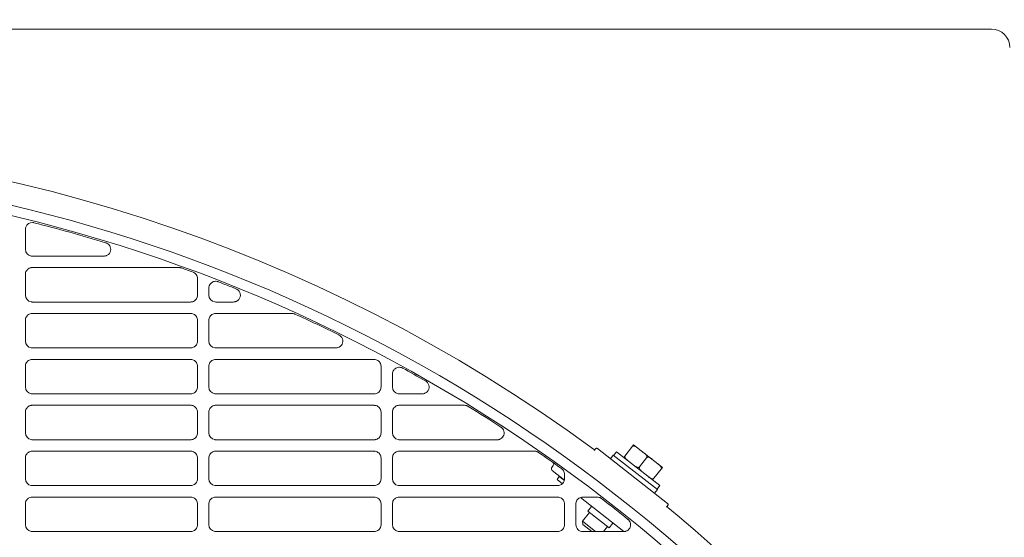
# Model space of a CAD drawing. Header units: millimetres. Extents: x -3034 to 546681, y -100001 to 133386.
# Tile 156 of 173: x 102080 to 102294, y -17761 to -17648. Entities that reach past the tile are written whole.
import ezdxf

# ---------------------------------------------------------------- set-up
doc = ezdxf.new("R2010")
doc.units = ezdxf.units.MM
doc.linetypes.add('ACAD_ISO03W100', pattern=[150, 60, -90])
doc.layers.get('Defpoints').update_dxf_attribs({"color": 252})
for name, color, linetype in [('___INST__AR_podstawy', 3, 'Continuous'), ('DETAIL', 5, 'Continuous'), ('ELEK CIENKIE', 80, 'Continuous'), ('ELEK ODGROMÓWKA', 214, 'Continuous')]:
    doc.layers.add(name, color=color, linetype=linetype)
doc.layers.add('I_WYMIARY', color=6, linetype='Continuous', lineweight=18)
doc.styles.add('DETALE1_100', font='arial.ttf', dxfattribs={"width": 0.6, "height": 200})
doc.dimstyles.new('Detale 1_100', dxfattribs={"dimscale": 0.12, "dimtxt": 250, "dimasz": 20, "dimexe": 50, "dimexo": 0, "dimgap": 30, "dimtad": 1, "dimdec": 1, "dimlfac": 0.1, "dimzin": 9, "dimdsep": 46, "dimtxsty": 'DETALE1_100', "dimblk1": 'DIM_KRESKA_', "dimblk2": 'DIM_KRESKA_', "dimsah": 1, "dimcen": 0, "dimse1": 1, "dimse2": 1, "dimclrd": 256, "dimclre": 256, "dimclrt": 256, "dimadec": 0, "dimazin": 0, "dimtfac": 0.01, "dimtdec": 1, "dimtix": 1, "dimtofl": 0, "dimtmove": 0, "dimatfit": 3, "dimfxl": 1, "dimtolj": 1, "dimtzin": 12, "dimlwd": -1, "dimarcsym": 0})

# ---------------------------------------------------------------- blocks, each defined once
blk = doc.blocks.new('iglice')
at = {"layer": 'ELEK CIENKIE', "color": 80, "linetype": 'ACAD_ISO03W100', "ltscale": 3}
blk.add_circle((-5706.4, 7322.5), 4350, dxfattribs=at)
blk = doc.blocks.new('wentDACH')
at = {"layer": 'DETAIL', "color": 8, "linetype": 'Continuous', "lineweight": 9}
for p, q in [((-84305.37, 25750.79), (-83742.92, 25750.79)), ((-83953.49, 25707.17), (-83953.49, 25702.83)), ((-83935.52, 25704.03), (-83935.3, 25703.84)), ((-83935.3, 25703.84), (-83935.11, 25703.6)), ((-83935.03, 25702.18), (-83935.18, 25701.93)), ((-83935.11, 25703.6), (-83934.98, 25703.34)), ((-83934.92, 25702.46), (-83935.03, 25702.18)), ((-83934.98, 25703.34), (-83934.9, 25703.05)), ((-83934.88, 25702.75), (-83934.92, 25702.46)), ((-83934.9, 25703.05), (-83934.88, 25702.75)), ((-83951.99, 25701.34), (-83936.43, 25701.34)), ((-83935.39, 25701.71), (-83935.63, 25701.55)), ((-83935.18, 25701.93), (-83935.39, 25701.71)), ((-83953.43, 25697.76), (-83953.36, 25697.96)), ((-83953.36, 25697.96), (-83953.26, 25698.14)), ((-83953.26, 25698.14), (-83953.13, 25698.31)), ((-83953.13, 25698.31), (-83952.99, 25698.46)), ((-83952.99, 25698.46), (-83952.82, 25698.59)), ((-83952.82, 25698.59), (-83952.64, 25698.7)), ((-83952.64, 25698.7), (-83952.44, 25698.77)), ((-83952.44, 25698.77), (-83952.23, 25698.82)), ((-83919.94, 25698.84), (-83952, 25698.84)), ((-83953.49, 25697.34), (-83953.47, 25697.55)), ((-83953.49, 25697.34), (-83953.49, 25692.83)), ((-83953.47, 25697.55), (-83953.43, 25697.76)), ((-83916.55, 25697.62), (-83916.47, 25697.56)), ((-83916.47, 25697.56), (-83916.4, 25697.49)), ((-83916.4, 25697.49), (-83916.33, 25697.42)), ((-83916.33, 25697.42), (-83916.27, 25697.34)), ((-83916.27, 25697.34), (-83916.21, 25697.26)), ((-83916.21, 25697.26), (-83916.16, 25697.18)), ((-83916.16, 25697.18), (-83916.12, 25697.1)), ((-83915.96, 25692.83), (-83915.96, 25696.44)), ((-83912.8, 25695.62), (-83912.63, 25695.71)), ((-83912.63, 25695.71), (-83912.45, 25695.78)), ((-83912.45, 25695.78), (-83912.26, 25695.83)), ((-83912.26, 25695.83), (-83912.07, 25695.85)), ((-83912.07, 25695.85), (-83911.87, 25695.85)), ((-83911.87, 25695.85), (-83911.68, 25695.82)), ((-83913.49, 25694.36), (-83913.49, 25692.84)), ((-83913.32, 25695.06), (-83913.22, 25695.22)), ((-83913.22, 25695.22), (-83913.09, 25695.37)), ((-83913.09, 25695.37), (-83912.95, 25695.51)), ((-83912.95, 25695.51), (-83912.8, 25695.62)), ((-83907.38, 25694.11), (-83907.13, 25693.92)), ((-83907.13, 25693.92), (-83906.92, 25693.69)), ((-83906.92, 25693.69), (-83906.76, 25693.41)), ((-83916.83, 25691.48), (-83917.02, 25691.4)), ((-83916.64, 25691.58), (-83916.83, 25691.48)), ((-83916.47, 25691.71), (-83916.64, 25691.58)), ((-83916.32, 25691.86), (-83916.47, 25691.71)), ((-83916.2, 25692.03), (-83916.32, 25691.86)), ((-83916.1, 25692.21), (-83916.2, 25692.03)), ((-83916.02, 25692.41), (-83916.1, 25692.21)), ((-83915.98, 25692.62), (-83916.02, 25692.41)), ((-83915.96, 25692.83), (-83915.98, 25692.62)), ((-83907.17, 25691.69), (-83907.43, 25691.52)), ((-83906.95, 25691.92), (-83907.17, 25691.69)), ((-83906.78, 25692.18), (-83906.95, 25691.92)), ((-83906.67, 25692.48), (-83906.78, 25692.18)), ((-83906.76, 25693.41), (-83906.66, 25693.11)), ((-83906.63, 25692.79), (-83906.67, 25692.48)), ((-83906.66, 25693.11), (-83906.63, 25692.79)), ((-83951.99, 25691.34), (-83917.46, 25691.34)), ((-83917.02, 25691.4), (-83917.23, 25691.36)), ((-83911.99, 25691.34), (-83908.16, 25691.34)), ((-83953.49, 25687.34), (-83953.47, 25687.55)), ((-83953.49, 25687.34), (-83953.49, 25682.84)), ((-83953.47, 25687.55), (-83953.43, 25687.76)), ((-83953.43, 25687.76), (-83953.36, 25687.96)), ((-83953.36, 25687.96), (-83953.26, 25688.14)), ((-83953.26, 25688.14), (-83953.13, 25688.31)), ((-83953.13, 25688.31), (-83952.99, 25688.46)), ((-83952.99, 25688.46), (-83952.82, 25688.59)), ((-83952.82, 25688.59), (-83952.64, 25688.7)), ((-83952.64, 25688.7), (-83952.44, 25688.77)), ((-83952.44, 25688.77), (-83952.23, 25688.82)), ((-83917.45, 25688.84), (-83952, 25688.84)), ((-83917.22, 25688.82), (-83917.02, 25688.77)), ((-83917.02, 25688.77), (-83916.82, 25688.7)), ((-83916.82, 25688.7), (-83916.63, 25688.59)), ((-83916.63, 25688.59), (-83916.47, 25688.47)), ((-83916.47, 25688.47), (-83916.32, 25688.32)), ((-83916.32, 25688.32), (-83916.2, 25688.15)), ((-83916.2, 25688.15), (-83916.1, 25687.96)), ((-83916.1, 25687.96), (-83916.02, 25687.76)), ((-83916.02, 25687.76), (-83915.98, 25687.56)), ((-83915.98, 25687.56), (-83915.96, 25687.35)), ((-83915.96, 25682.83), (-83915.96, 25687.35)), ((-83913.49, 25687.34), (-83913.48, 25687.55)), ((-83913.49, 25687.34), (-83913.49, 25682.84)), ((-83913.48, 25687.55), (-83913.43, 25687.76)), ((-83913.43, 25687.76), (-83913.36, 25687.96)), ((-83913.36, 25687.96), (-83913.26, 25688.14)), ((-83913.26, 25688.14), (-83913.13, 25688.31)), ((-83913.13, 25688.31), (-83912.99, 25688.46)), ((-83912.99, 25688.46), (-83912.82, 25688.59)), ((-83912.82, 25688.59), (-83912.64, 25688.7)), ((-83912.64, 25688.7), (-83912.44, 25688.77)), ((-83912.44, 25688.77), (-83912.23, 25688.82)), ((-83895.36, 25688.84), (-83912, 25688.84)), ((-83884.93, 25684.04), (-83884.71, 25683.85)), ((-83884.71, 25683.85), (-83884.52, 25683.61)), ((-83884.52, 25683.61), (-83884.39, 25683.34)), ((-83884.39, 25683.34), (-83884.31, 25683.05)), ((-83884.31, 25683.05), (-83884.3, 25682.75)), ((-83951.99, 25681.34), (-83917.46, 25681.34)), ((-83917.02, 25681.4), (-83917.23, 25681.36)), ((-83916.83, 25681.48), (-83917.02, 25681.4)), ((-83916.64, 25681.58), (-83916.83, 25681.48)), ((-83916.47, 25681.71), (-83916.64, 25681.58)), ((-83916.32, 25681.86), (-83916.47, 25681.71)), ((-83916.2, 25682.03), (-83916.32, 25681.86)), ((-83916.1, 25682.21), (-83916.2, 25682.03)), ((-83916.02, 25682.41), (-83916.1, 25682.21)), ((-83915.98, 25682.62), (-83916.02, 25682.41)), ((-83915.96, 25682.83), (-83915.98, 25682.62)), ((-83911.99, 25681.34), (-83885.81, 25681.34)), ((-83884.82, 25681.7), (-83885.07, 25681.53)), ((-83884.61, 25681.91), (-83884.82, 25681.7)), ((-83884.45, 25682.17), (-83884.61, 25681.91)), ((-83884.34, 25682.45), (-83884.45, 25682.17)), ((-83884.3, 25682.75), (-83884.34, 25682.45)), ((-83952.99, 25678.46), (-83952.82, 25678.59)), ((-83952.82, 25678.59), (-83952.64, 25678.7)), ((-83952.64, 25678.7), (-83952.44, 25678.77)), ((-83952.44, 25678.77), (-83952.23, 25678.82)), ((-83917.45, 25678.84), (-83952, 25678.84)), ((-83917.22, 25678.82), (-83917.02, 25678.77)), ((-83917.02, 25678.77), (-83916.82, 25678.7)), ((-83916.82, 25678.7), (-83916.63, 25678.59)), ((-83916.63, 25678.59), (-83916.47, 25678.47)), ((-83912.99, 25678.46), (-83912.82, 25678.59)), ((-83912.82, 25678.59), (-83912.64, 25678.7)), ((-83912.64, 25678.7), (-83912.44, 25678.77)), ((-83912.44, 25678.77), (-83912.23, 25678.82)), ((-83877.45, 25678.84), (-83912, 25678.84)), ((-83877.22, 25678.82), (-83877.02, 25678.77)), ((-83877.02, 25678.77), (-83876.82, 25678.7)), ((-83876.82, 25678.7), (-83876.64, 25678.59)), ((-83876.64, 25678.59), (-83876.47, 25678.47)), ((-83953.49, 25677.34), (-83953.47, 25677.55)), ((-83953.49, 25677.34), (-83953.49, 25672.84)), ((-83953.47, 25677.55), (-83953.43, 25677.76)), ((-83953.43, 25677.76), (-83953.36, 25677.96)), ((-83953.36, 25677.96), (-83953.26, 25678.14)), ((-83953.26, 25678.14), (-83953.13, 25678.31)), ((-83953.13, 25678.31), (-83952.99, 25678.46)), ((-83916.47, 25678.47), (-83916.32, 25678.32)), ((-83916.32, 25678.32), (-83916.2, 25678.15)), ((-83916.2, 25678.15), (-83916.1, 25677.96)), ((-83916.1, 25677.96), (-83916.02, 25677.76)), ((-83916.02, 25677.76), (-83915.98, 25677.56)), ((-83915.98, 25677.56), (-83915.96, 25677.35)), ((-83915.96, 25672.83), (-83915.96, 25677.35)), ((-83913.49, 25677.34), (-83913.48, 25677.55)), ((-83913.49, 25677.34), (-83913.49, 25672.84)), ((-83913.48, 25677.55), (-83913.43, 25677.76)), ((-83913.43, 25677.76), (-83913.36, 25677.96)), ((-83913.36, 25677.96), (-83913.26, 25678.14)), ((-83913.26, 25678.14), (-83913.13, 25678.31)), ((-83913.13, 25678.31), (-83912.99, 25678.46)), ((-83876.47, 25678.47), (-83876.32, 25678.32)), ((-83876.32, 25678.32), (-83876.2, 25678.15)), ((-83876.2, 25678.15), (-83876.1, 25677.96)), ((-83876.1, 25677.96), (-83876.02, 25677.76)), ((-83876.02, 25677.76), (-83875.98, 25677.56)), ((-83875.98, 25677.56), (-83875.96, 25677.35)), ((-83875.96, 25672.83), (-83875.96, 25677.35)), ((-83873.32, 25676.33), (-83873.21, 25676.51)), ((-83873.21, 25676.51), (-83873.07, 25676.68)), ((-83873.07, 25676.68), (-83872.91, 25676.82)), ((-83872.91, 25676.82), (-83872.73, 25676.94)), ((-83872.73, 25676.94), (-83872.54, 25677.03)), ((-83872.54, 25677.03), (-83872.34, 25677.1)), ((-83872.34, 25677.1), (-83872.12, 25677.13)), ((-83872.12, 25677.13), (-83871.91, 25677.13)), ((-83871.91, 25677.13), (-83871.7, 25677.1)), ((-83871.7, 25677.1), (-83871.49, 25677.05)), ((-83873.49, 25675.64), (-83873.49, 25672.84)), ((-83916.1, 25672.21), (-83916.2, 25672.03)), ((-83916.02, 25672.41), (-83916.1, 25672.21)), ((-83915.98, 25672.62), (-83916.02, 25672.41)), ((-83915.96, 25672.83), (-83915.98, 25672.62)), ((-83876.1, 25672.21), (-83876.2, 25672.03)), ((-83876.02, 25672.41), (-83876.1, 25672.21)), ((-83875.98, 25672.62), (-83876.02, 25672.41)), ((-83875.96, 25672.83), (-83875.98, 25672.62)), ((-83866.06, 25673.99), (-83865.84, 25673.78)), ((-83865.84, 25673.78), (-83865.67, 25673.52)), ((-83865.58, 25672.33), (-83865.71, 25672.06)), ((-83865.67, 25673.52), (-83865.55, 25673.24)), ((-83865.5, 25672.63), (-83865.58, 25672.33)), ((-83865.55, 25673.24), (-83865.5, 25672.94)), ((-83865.5, 25672.94), (-83865.5, 25672.63)), ((-83951.99, 25671.34), (-83917.46, 25671.34)), ((-83917.02, 25671.4), (-83917.23, 25671.36)), ((-83916.83, 25671.48), (-83917.02, 25671.4)), ((-83916.64, 25671.58), (-83916.83, 25671.48)), ((-83916.47, 25671.71), (-83916.64, 25671.58)), ((-83916.32, 25671.86), (-83916.47, 25671.71)), ((-83916.2, 25672.03), (-83916.32, 25671.86)), ((-83911.99, 25671.34), (-83877.46, 25671.34)), ((-83877.02, 25671.4), (-83877.23, 25671.36)), ((-83876.83, 25671.48), (-83877.02, 25671.4)), ((-83876.64, 25671.58), (-83876.83, 25671.48)), ((-83876.47, 25671.71), (-83876.64, 25671.58)), ((-83876.32, 25671.86), (-83876.47, 25671.71)), ((-83876.2, 25672.03), (-83876.32, 25671.86)), ((-83871.99, 25671.34), (-83867, 25671.34)), ((-83866.99, 25671.34), (-83867, 25671.34)), ((-83867, 25671.34), (-83867, 25671.34)), ((-83866.98, 25671.34), (-83866.99, 25671.34)), ((-83866.97, 25671.34), (-83866.98, 25671.34)), ((-83866.96, 25671.34), (-83866.97, 25671.34)), ((-83866.95, 25671.34), (-83866.96, 25671.34)), ((-83866.96, 25671.34), (-83866.96, 25671.34)), ((-83866.13, 25671.61), (-83866.39, 25671.46)), ((-83865.89, 25671.81), (-83866.13, 25671.61)), ((-83865.71, 25672.06), (-83865.89, 25671.81)), ((-83953.43, 25667.76), (-83953.36, 25667.96)), ((-83953.36, 25667.96), (-83953.26, 25668.14)), ((-83953.26, 25668.14), (-83953.13, 25668.31)), ((-83953.13, 25668.31), (-83952.99, 25668.46)), ((-83952.99, 25668.46), (-83952.82, 25668.59)), ((-83952.82, 25668.59), (-83952.64, 25668.7)), ((-83952.64, 25668.7), (-83952.44, 25668.77)), ((-83952.44, 25668.77), (-83952.23, 25668.82)), ((-83917.45, 25668.84), (-83952, 25668.84)), ((-83917.22, 25668.82), (-83917.02, 25668.77)), ((-83917.02, 25668.77), (-83916.82, 25668.7)), ((-83916.82, 25668.7), (-83916.63, 25668.59)), ((-83916.63, 25668.59), (-83916.47, 25668.47)), ((-83916.47, 25668.47), (-83916.32, 25668.32)), ((-83916.32, 25668.32), (-83916.2, 25668.15)), ((-83916.2, 25668.15), (-83916.1, 25667.96)), ((-83916.1, 25667.96), (-83916.02, 25667.76)), ((-83913.43, 25667.76), (-83913.36, 25667.96)), ((-83913.36, 25667.96), (-83913.26, 25668.14)), ((-83913.26, 25668.14), (-83913.13, 25668.31)), ((-83913.13, 25668.31), (-83912.99, 25668.46)), ((-83912.99, 25668.46), (-83912.82, 25668.59)), ((-83912.82, 25668.59), (-83912.64, 25668.7)), ((-83912.64, 25668.7), (-83912.44, 25668.77)), ((-83912.44, 25668.77), (-83912.23, 25668.82)), ((-83877.45, 25668.84), (-83912, 25668.84)), ((-83877.22, 25668.82), (-83877.02, 25668.77)), ((-83877.02, 25668.77), (-83876.82, 25668.7)), ((-83876.82, 25668.7), (-83876.64, 25668.59)), ((-83876.64, 25668.59), (-83876.47, 25668.47)), ((-83876.47, 25668.47), (-83876.32, 25668.32)), ((-83876.32, 25668.32), (-83876.2, 25668.15)), ((-83876.2, 25668.15), (-83876.1, 25667.96)), ((-83876.1, 25667.96), (-83876.02, 25667.76)), ((-83873.43, 25667.76), (-83873.36, 25667.96)), ((-83873.36, 25667.96), (-83873.26, 25668.14)), ((-83873.26, 25668.14), (-83873.14, 25668.31)), ((-83873.14, 25668.31), (-83872.99, 25668.46)), ((-83872.99, 25668.46), (-83872.82, 25668.59)), ((-83872.82, 25668.59), (-83872.64, 25668.7)), ((-83872.64, 25668.7), (-83872.44, 25668.77)), ((-83872.44, 25668.77), (-83872.23, 25668.82)), ((-83857.77, 25668.84), (-83872, 25668.84)), ((-83953.49, 25667.34), (-83953.47, 25667.55)), ((-83953.49, 25667.34), (-83953.49, 25662.84)), ((-83953.47, 25667.55), (-83953.43, 25667.76)), ((-83916.02, 25667.76), (-83915.98, 25667.56)), ((-83915.98, 25667.56), (-83915.96, 25667.35)), ((-83915.96, 25662.83), (-83915.96, 25667.35)), ((-83913.49, 25667.34), (-83913.48, 25667.55)), ((-83913.49, 25667.34), (-83913.49, 25662.84)), ((-83913.48, 25667.55), (-83913.43, 25667.76)), ((-83876.02, 25667.76), (-83875.98, 25667.56)), ((-83875.98, 25667.56), (-83875.96, 25667.35)), ((-83875.96, 25662.83), (-83875.96, 25667.35)), ((-83873.49, 25667.34), (-83873.48, 25667.55)), ((-83873.49, 25667.34), (-83873.49, 25662.84)), ((-83873.48, 25667.55), (-83873.43, 25667.76)), ((-83849.63, 25663.94), (-83849.44, 25663.73)), ((-83849.44, 25663.73), (-83849.29, 25663.48)), ((-83917.02, 25661.4), (-83917.23, 25661.36)), ((-83916.83, 25661.48), (-83917.02, 25661.4)), ((-83916.64, 25661.58), (-83916.83, 25661.48)), ((-83916.47, 25661.71), (-83916.64, 25661.58)), ((-83916.32, 25661.86), (-83916.47, 25661.71)), ((-83916.2, 25662.03), (-83916.32, 25661.86)), ((-83916.1, 25662.21), (-83916.2, 25662.03)), ((-83916.02, 25662.41), (-83916.1, 25662.21)), ((-83915.98, 25662.62), (-83916.02, 25662.41)), ((-83915.96, 25662.83), (-83915.98, 25662.62)), ((-83877.02, 25661.4), (-83877.23, 25661.36)), ((-83876.83, 25661.48), (-83877.02, 25661.4)), ((-83876.64, 25661.58), (-83876.83, 25661.48)), ((-83876.47, 25661.71), (-83876.64, 25661.58)), ((-83876.32, 25661.86), (-83876.47, 25661.71)), ((-83876.2, 25662.03), (-83876.32, 25661.86)), ((-83876.1, 25662.21), (-83876.2, 25662.03)), ((-83876.02, 25662.41), (-83876.1, 25662.21)), ((-83875.98, 25662.62), (-83876.02, 25662.41)), ((-83875.96, 25662.83), (-83875.98, 25662.62)), ((-83849.69, 25661.67), (-83849.93, 25661.51)), ((-83849.49, 25661.87), (-83849.69, 25661.67)), ((-83849.32, 25662.1), (-83849.49, 25661.87)), ((-83849.21, 25662.37), (-83849.32, 25662.1)), ((-83849.29, 25663.48), (-83849.19, 25663.22)), ((-83849.15, 25662.65), (-83849.21, 25662.37)), ((-83849.19, 25663.22), (-83849.14, 25662.93)), ((-83849.14, 25662.93), (-83849.15, 25662.65)), ((-83951.99, 25661.34), (-83917.46, 25661.34)), ((-83911.99, 25661.34), (-83877.46, 25661.34)), ((-83871.99, 25661.34), (-83850.64, 25661.34)), ((-83829.65, 25659.26), (-83829.66, 25659.27)), ((-83829.63, 25659.25), (-83829.65, 25659.26)), ((-83829.61, 25659.25), (-83829.63, 25659.25)), ((-83829.6, 25659.24), (-83829.61, 25659.25)), ((-83829.58, 25659.23), (-83829.6, 25659.24)), ((-83829.56, 25659.23), (-83829.58, 25659.23)), ((-83829.52, 25658.98), (-83829.22, 25659.37)), ((-83829.38, 25659.23), (-83829.41, 25659.23)), ((-83829.36, 25659.24), (-83829.38, 25659.23)), ((-83829.33, 25659.26), (-83829.36, 25659.24)), ((-83829.31, 25659.27), (-83829.33, 25659.26)), ((-83829.29, 25659.29), (-83829.31, 25659.27)), ((-83829.27, 25659.31), (-83829.29, 25659.29)), ((-83829.25, 25659.33), (-83829.27, 25659.31)), ((-83829.22, 25659.37), (-83829.22, 25659.37)), ((-83828.8, 25659.43), (-83813.51, 25647.48)), ((-83820.92, 25660.25), (-83823.07, 25657.49)), ((-83821.23, 25659.86), (-83821.14, 25659.93)), ((-83821.14, 25659.93), (-83821.03, 25659.97)), ((-83821.03, 25659.97), (-83820.92, 25659.98)), ((-83814.61, 25655.32), (-83820.92, 25660.25)), ((-83820.92, 25659.98), (-83820.8, 25659.97)), ((-83820.8, 25659.97), (-83820.69, 25659.94)), ((-83820.69, 25659.94), (-83820.59, 25659.9)), ((-83820.59, 25659.9), (-83820.48, 25659.86)), ((-83820.48, 25659.86), (-83820.38, 25659.8)), ((-83820.38, 25659.8), (-83820.29, 25659.74)), ((-83820.29, 25659.74), (-83820.19, 25659.68)), ((-83820.19, 25659.68), (-83820.1, 25659.61)), ((-83820.1, 25659.61), (-83820.01, 25659.54)), ((-83953.49, 25657.34), (-83953.47, 25657.55)), ((-83953.49, 25657.34), (-83953.49, 25652.84)), ((-83953.47, 25657.55), (-83953.43, 25657.76)), ((-83953.43, 25657.76), (-83953.36, 25657.96)), ((-83953.36, 25657.96), (-83953.26, 25658.14)), ((-83953.26, 25658.14), (-83953.13, 25658.31)), ((-83953.13, 25658.31), (-83952.99, 25658.46)), ((-83952.99, 25658.46), (-83952.82, 25658.59)), ((-83952.82, 25658.59), (-83952.64, 25658.7)), ((-83952.64, 25658.7), (-83952.44, 25658.77)), ((-83952.44, 25658.77), (-83952.23, 25658.82)), ((-83917.45, 25658.84), (-83952, 25658.84)), ((-83917.22, 25658.82), (-83917.02, 25658.77)), ((-83917.02, 25658.77), (-83916.82, 25658.7)), ((-83916.82, 25658.7), (-83916.64, 25658.59)), ((-83916.64, 25658.59), (-83916.47, 25658.47)), ((-83916.47, 25658.47), (-83916.32, 25658.32)), ((-83916.32, 25658.32), (-83916.2, 25658.15)), ((-83916.2, 25658.15), (-83916.1, 25657.96)), ((-83916.1, 25657.96), (-83916.02, 25657.76)), ((-83916.02, 25657.76), (-83915.98, 25657.56)), ((-83915.98, 25657.56), (-83915.96, 25657.35)), ((-83915.96, 25652.83), (-83915.96, 25657.35)), ((-83913.49, 25657.34), (-83913.48, 25657.55)), ((-83913.49, 25657.34), (-83913.49, 25652.84)), ((-83913.48, 25657.55), (-83913.43, 25657.76)), ((-83913.43, 25657.76), (-83913.36, 25657.96)), ((-83913.36, 25657.96), (-83913.26, 25658.14)), ((-83913.26, 25658.14), (-83913.13, 25658.31)), ((-83913.13, 25658.31), (-83912.99, 25658.46)), ((-83912.99, 25658.46), (-83912.82, 25658.59)), ((-83912.82, 25658.59), (-83912.64, 25658.7)), ((-83912.64, 25658.7), (-83912.44, 25658.77)), ((-83912.44, 25658.77), (-83912.23, 25658.82)), ((-83877.45, 25658.84), (-83912, 25658.84)), ((-83877.22, 25658.82), (-83877.02, 25658.77)), ((-83877.02, 25658.77), (-83876.82, 25658.7)), ((-83876.82, 25658.7), (-83876.64, 25658.59)), ((-83876.64, 25658.59), (-83876.47, 25658.47)), ((-83876.47, 25658.47), (-83876.32, 25658.32)), ((-83876.32, 25658.32), (-83876.2, 25658.15)), ((-83876.2, 25658.15), (-83876.1, 25657.96)), ((-83876.1, 25657.96), (-83876.02, 25657.76)), ((-83876.02, 25657.76), (-83875.98, 25657.56)), ((-83875.98, 25657.56), (-83875.96, 25657.35)), ((-83875.96, 25652.83), (-83875.96, 25657.35)), ((-83873.49, 25657.34), (-83873.48, 25657.55)), ((-83873.49, 25657.34), (-83873.49, 25652.84)), ((-83873.48, 25657.55), (-83873.43, 25657.76)), ((-83873.43, 25657.76), (-83873.36, 25657.96)), ((-83873.36, 25657.96), (-83873.26, 25658.14)), ((-83873.26, 25658.14), (-83873.14, 25658.31)), ((-83873.14, 25658.31), (-83872.99, 25658.46)), ((-83872.99, 25658.46), (-83872.82, 25658.59)), ((-83872.82, 25658.59), (-83872.64, 25658.7)), ((-83872.64, 25658.7), (-83872.44, 25658.77)), ((-83872.44, 25658.77), (-83872.23, 25658.82)), ((-83842.47, 25658.84), (-83872, 25658.84)), ((-83829.54, 25659.22), (-83829.56, 25659.23)), ((-83825.34, 25658), (-83825.96, 25657.21)), ((-83825.34, 25658), (-83815.73, 25650.49)), ((-83824.65, 25658.72), (-83825.26, 25657.94)), ((-83824.65, 25658.72), (-83815.19, 25651.34)), ((-83822.83, 25657.67), (-83822.82, 25657.78)), ((-83822.81, 25657.56), (-83822.83, 25657.67)), ((-83822.82, 25657.78), (-83822.76, 25657.89)), ((-83822.77, 25657.45), (-83822.81, 25657.56)), ((-83822.72, 25657.35), (-83822.77, 25657.45)), ((-83822.66, 25657.26), (-83822.72, 25657.35)), ((-83822.59, 25657.17), (-83822.66, 25657.26)), ((-83822.51, 25657.08), (-83822.59, 25657.17)), ((-83822.43, 25657), (-83822.51, 25657.08)), ((-83818.07, 25657.39), (-83819.61, 25655.42)), ((-83818.67, 25658.49), (-83818.58, 25658.42)), ((-83818.58, 25658.42), (-83818.5, 25658.35)), ((-83818.5, 25658.35), (-83818.41, 25658.28)), ((-83818.41, 25658.28), (-83818.33, 25658.2)), ((-83818.33, 25658.2), (-83818.25, 25658.11)), ((-83818.25, 25658.11), (-83818.18, 25658.02)), ((-83818.18, 25658.02), (-83818.12, 25657.93)), ((-83818.12, 25657.93), (-83818.06, 25657.83)), ((-83818.02, 25657.5), (-83818.07, 25657.39)), ((-83818.07, 25657.39), (-83817.99, 25657.47)), ((-83818.06, 25657.83), (-83818.02, 25657.72)), ((-83818.02, 25657.72), (-83818.01, 25657.61)), ((-83818.01, 25657.61), (-83818.02, 25657.5)), ((-83817.99, 25657.47), (-83817.88, 25657.51)), ((-83817.88, 25657.51), (-83817.77, 25657.52)), ((-83817.77, 25657.52), (-83817.65, 25657.51)), ((-83817.65, 25657.51), (-83817.54, 25657.48)), ((-83817.54, 25657.48), (-83817.44, 25657.44)), ((-83817.44, 25657.44), (-83817.33, 25657.39)), ((-83817.33, 25657.39), (-83817.23, 25657.34)), ((-83817.23, 25657.34), (-83817.14, 25657.28)), ((-83817.14, 25657.28), (-83817.04, 25657.22)), ((-83817.04, 25657.22), (-83816.95, 25657.15)), ((-83816.95, 25657.15), (-83816.86, 25657.08)), ((-83838.73, 25655.32), (-83838.43, 25655.7)), ((-83822.34, 25656.93), (-83822.43, 25657)), ((-83822.26, 25656.86), (-83822.34, 25656.93)), ((-83822.17, 25656.78), (-83822.26, 25656.86)), ((-83820.74, 25655.67), (-83820.83, 25655.74)), ((-83820.64, 25655.6), (-83820.74, 25655.67)), ((-83820.55, 25655.54), (-83820.64, 25655.6)), ((-83820.45, 25655.48), (-83820.55, 25655.54)), ((-83820.35, 25655.42), (-83820.45, 25655.48)), ((-83820.25, 25655.37), (-83820.35, 25655.42)), ((-83820.14, 25655.34), (-83820.25, 25655.37)), ((-83820.03, 25655.31), (-83820.14, 25655.34)), ((-83819.92, 25655.3), (-83820.03, 25655.31)), ((-83819.81, 25655.31), (-83819.92, 25655.3)), ((-83819.7, 25655.35), (-83819.81, 25655.31)), ((-83819.61, 25655.42), (-83819.7, 25655.35)), ((-83819.68, 25655.21), (-83819.66, 25655.32)), ((-83819.66, 25655.09), (-83819.68, 25655.21)), ((-83819.66, 25655.32), (-83819.61, 25655.42)), ((-83819.62, 25654.99), (-83819.66, 25655.09)), ((-83819.57, 25654.89), (-83819.62, 25654.99)), ((-83816.77, 25652.57), (-83814.61, 25655.32)), ((-83815.52, 25656.03), (-83815.43, 25655.96)), ((-83815.43, 25655.96), (-83815.34, 25655.89)), ((-83815.34, 25655.89), (-83815.26, 25655.81)), ((-83815.26, 25655.81), (-83815.18, 25655.73)), ((-83815.18, 25655.73), (-83815.1, 25655.65)), ((-83815.1, 25655.65), (-83815.03, 25655.56)), ((-83815.03, 25655.56), (-83814.96, 25655.47)), ((-83814.96, 25655.47), (-83814.91, 25655.37)), ((-83814.87, 25655.03), (-83814.92, 25654.93)), ((-83814.91, 25655.37), (-83814.87, 25655.26)), ((-83814.87, 25655.26), (-83814.86, 25655.15)), ((-83814.86, 25655.15), (-83814.87, 25655.03)), ((-83915.96, 25652.83), (-83915.98, 25652.62)), ((-83875.96, 25652.83), (-83875.98, 25652.62)), ((-83835.99, 25652.55), (-83838.64, 25654.62)), ((-83837.6, 25652.71), (-83837.11, 25653.34)), ((-83836.01, 25652.48), (-83837.11, 25653.34)), ((-83835.97, 25652.83), (-83835.98, 25652.62)), ((-83835.97, 25652.83), (-83835.97, 25653.8)), ((-83819.51, 25654.79), (-83819.57, 25654.89)), ((-83819.43, 25654.7), (-83819.51, 25654.79)), ((-83819.36, 25654.62), (-83819.43, 25654.7)), ((-83819.28, 25654.54), (-83819.36, 25654.62)), ((-83819.19, 25654.47), (-83819.28, 25654.54)), ((-83819.1, 25654.39), (-83819.19, 25654.47)), ((-83819.01, 25654.32), (-83819.1, 25654.39)), ((-83817.58, 25653.21), (-83817.67, 25653.27)), ((-83817.49, 25653.14), (-83817.58, 25653.21)), ((-83817.4, 25653.07), (-83817.49, 25653.14)), ((-83817.3, 25653.01), (-83817.4, 25653.07)), ((-83817.2, 25652.96), (-83817.3, 25653.01)), ((-83817.1, 25652.91), (-83817.2, 25652.96)), ((-83816.99, 25652.87), (-83817.1, 25652.91)), ((-83816.88, 25652.85), (-83816.99, 25652.87)), ((-83816.77, 25652.83), (-83816.88, 25652.85)), ((-83816.65, 25652.84), (-83816.77, 25652.83)), ((-83816.55, 25652.89), (-83816.65, 25652.84)), ((-83816.46, 25652.96), (-83816.55, 25652.89)), ((-83951.99, 25651.34), (-83917.46, 25651.34)), ((-83917.02, 25651.41), (-83917.23, 25651.36)), ((-83916.83, 25651.48), (-83917.02, 25651.41)), ((-83916.64, 25651.59), (-83916.83, 25651.48)), ((-83916.47, 25651.71), (-83916.64, 25651.59)), ((-83916.32, 25651.86), (-83916.47, 25651.71)), ((-83916.2, 25652.03), (-83916.32, 25651.86)), ((-83916.1, 25652.22), (-83916.2, 25652.03)), ((-83916.02, 25652.42), (-83916.1, 25652.22)), ((-83915.98, 25652.62), (-83916.02, 25652.42)), ((-83911.99, 25651.34), (-83877.46, 25651.34)), ((-83877.02, 25651.41), (-83877.23, 25651.36)), ((-83876.83, 25651.48), (-83877.02, 25651.41)), ((-83876.64, 25651.58), (-83876.83, 25651.48)), ((-83876.47, 25651.71), (-83876.64, 25651.58)), ((-83876.32, 25651.86), (-83876.47, 25651.71)), ((-83876.2, 25652.03), (-83876.32, 25651.86)), ((-83876.1, 25652.22), (-83876.2, 25652.03)), ((-83876.02, 25652.41), (-83876.1, 25652.22)), ((-83875.98, 25652.62), (-83876.02, 25652.41)), ((-83871.99, 25651.34), (-83837.46, 25651.34)), ((-83837.6, 25652.71), (-83836.41, 25651.77)), ((-83837.02, 25651.41), (-83837.23, 25651.36)), ((-83836.83, 25651.48), (-83837.02, 25651.41)), ((-83836.64, 25651.58), (-83836.83, 25651.48)), ((-83836.47, 25651.71), (-83836.64, 25651.58)), ((-83836.32, 25651.86), (-83836.47, 25651.71)), ((-83836.2, 25652.03), (-83836.32, 25651.86)), ((-83836.1, 25652.22), (-83836.2, 25652.03)), ((-83836.02, 25652.41), (-83836.1, 25652.22)), ((-83835.98, 25652.62), (-83836.02, 25652.41)), ((-83815.19, 25651.34), (-83815.81, 25650.55)), ((-83952.99, 25648.46), (-83952.82, 25648.59)), ((-83952.82, 25648.59), (-83952.64, 25648.69)), ((-83952.64, 25648.69), (-83952.44, 25648.77)), ((-83952.44, 25648.77), (-83952.23, 25648.82)), ((-83917.45, 25648.84), (-83952, 25648.84)), ((-83917.22, 25648.82), (-83917.02, 25648.77)), ((-83917.02, 25648.77), (-83916.82, 25648.69)), ((-83916.82, 25648.69), (-83916.64, 25648.59)), ((-83916.64, 25648.59), (-83916.47, 25648.46)), ((-83912.99, 25648.46), (-83912.82, 25648.59)), ((-83912.82, 25648.59), (-83912.64, 25648.69)), ((-83912.64, 25648.69), (-83912.44, 25648.77)), ((-83912.44, 25648.77), (-83912.23, 25648.82)), ((-83877.45, 25648.84), (-83912, 25648.84)), ((-83877.22, 25648.82), (-83877.02, 25648.77)), ((-83877.02, 25648.77), (-83876.82, 25648.7)), ((-83876.82, 25648.7), (-83876.64, 25648.59)), ((-83876.64, 25648.59), (-83876.47, 25648.46)), ((-83872.99, 25648.46), (-83872.82, 25648.59)), ((-83872.82, 25648.59), (-83872.64, 25648.69)), ((-83872.64, 25648.69), (-83872.44, 25648.77)), ((-83872.44, 25648.77), (-83872.23, 25648.82)), ((-83837.46, 25648.84), (-83872, 25648.84)), ((-83837.22, 25648.82), (-83837.02, 25648.77)), ((-83837.02, 25648.77), (-83836.82, 25648.7)), ((-83836.82, 25648.7), (-83836.64, 25648.59)), ((-83836.64, 25648.59), (-83836.47, 25648.47)), ((-83832.99, 25648.46), (-83832.82, 25648.59)), ((-83832.82, 25648.59), (-83832.64, 25648.69)), ((-83832.64, 25648.69), (-83832.44, 25648.77)), ((-83823.06, 25641.35), (-83832.52, 25648.74)), ((-83832.44, 25648.77), (-83832.23, 25648.82)), ((-83828.79, 25648.84), (-83832, 25648.84)), ((-83815.73, 25650.49), (-83816.34, 25649.7)), ((-83953.49, 25647.34), (-83953.47, 25647.55)), ((-83953.49, 25647.34), (-83953.49, 25642.84)), ((-83953.47, 25647.55), (-83953.43, 25647.75)), ((-83953.43, 25647.75), (-83953.36, 25647.95)), ((-83953.36, 25647.95), (-83953.26, 25648.14)), ((-83953.26, 25648.14), (-83953.13, 25648.31)), ((-83953.13, 25648.31), (-83952.99, 25648.46)), ((-83916.47, 25648.46), (-83916.32, 25648.31)), ((-83916.32, 25648.31), (-83916.2, 25648.14)), ((-83916.2, 25648.14), (-83916.1, 25647.96)), ((-83916.1, 25647.96), (-83916.02, 25647.76)), ((-83916.02, 25647.76), (-83915.98, 25647.55)), ((-83915.98, 25647.55), (-83915.96, 25647.34)), ((-83915.96, 25642.83), (-83915.96, 25647.34)), ((-83913.49, 25647.34), (-83913.48, 25647.55)), ((-83913.49, 25647.34), (-83913.49, 25642.84)), ((-83913.48, 25647.55), (-83913.43, 25647.76)), ((-83913.43, 25647.76), (-83913.36, 25647.95)), ((-83913.36, 25647.95), (-83913.26, 25648.14)), ((-83913.26, 25648.14), (-83913.13, 25648.31)), ((-83913.13, 25648.31), (-83912.99, 25648.46)), ((-83876.47, 25648.46), (-83876.32, 25648.31)), ((-83876.32, 25648.31), (-83876.2, 25648.15)), ((-83876.2, 25648.15), (-83876.1, 25647.96)), ((-83876.1, 25647.96), (-83876.02, 25647.76)), ((-83876.02, 25647.76), (-83875.98, 25647.56)), ((-83875.98, 25647.56), (-83875.96, 25647.35)), ((-83875.96, 25642.83), (-83875.96, 25647.35)), ((-83873.49, 25647.34), (-83873.48, 25647.55)), ((-83873.49, 25647.34), (-83873.49, 25642.84)), ((-83873.48, 25647.55), (-83873.43, 25647.76)), ((-83873.43, 25647.76), (-83873.36, 25647.95)), ((-83873.36, 25647.95), (-83873.26, 25648.14)), ((-83873.26, 25648.14), (-83873.14, 25648.31)), ((-83873.14, 25648.31), (-83872.99, 25648.46)), ((-83836.47, 25648.47), (-83836.32, 25648.32)), ((-83836.32, 25648.32), (-83836.2, 25648.15)), ((-83836.2, 25648.15), (-83836.1, 25647.96)), ((-83836.1, 25647.96), (-83836.02, 25647.76)), ((-83836.02, 25647.76), (-83835.98, 25647.56)), ((-83835.98, 25647.56), (-83835.97, 25647.35)), ((-83835.97, 25642.83), (-83835.97, 25647.35)), ((-83833.49, 25647.34), (-83833.48, 25647.55)), ((-83833.49, 25647.34), (-83833.49, 25642.84)), ((-83833.48, 25647.55), (-83833.43, 25647.76)), ((-83833.43, 25647.76), (-83833.36, 25647.95)), ((-83833.36, 25647.95), (-83833.26, 25648.14)), ((-83833.26, 25648.14), (-83833.14, 25648.31)), ((-83833.14, 25648.31), (-83832.99, 25648.46)), ((-83830.07, 25646.83), (-83830.87, 25645.8)), ((-83813.76, 25646.67), (-83813.46, 25647.06)), ((-83830.52, 25645.52), (-83832.05, 25643.57)), ((-83830.87, 25645.8), (-83826.22, 25642.17)), ((-83916.1, 25642.21), (-83916.2, 25642.03)), ((-83916.02, 25642.41), (-83916.1, 25642.21)), ((-83915.98, 25642.62), (-83916.02, 25642.41)), ((-83915.96, 25642.83), (-83915.98, 25642.62)), ((-83876.1, 25642.21), (-83876.2, 25642.03)), ((-83876.02, 25642.41), (-83876.1, 25642.21)), ((-83875.98, 25642.62), (-83876.02, 25642.41)), ((-83875.96, 25642.83), (-83875.98, 25642.62)), ((-83836.1, 25642.21), (-83836.2, 25642.03)), ((-83836.02, 25642.41), (-83836.1, 25642.21)), ((-83835.98, 25642.62), (-83836.02, 25642.41)), ((-83835.97, 25642.83), (-83835.98, 25642.62)), ((-83832.05, 25643.57), (-83829.2, 25641.34)), ((-83831.96, 25642.86), (-83832.05, 25643.57)), ((-83831.96, 25642.86), (-83830.01, 25641.34)), ((-83826.58, 25642.45), (-83827.44, 25641.34)), ((-83825.42, 25643.19), (-83826.22, 25642.17)), ((-83821.95, 25643.83), (-83821.79, 25643.61)), ((-83821.77, 25642.07), (-83821.93, 25641.85)), ((-83821.79, 25643.61), (-83821.67, 25643.37)), ((-83821.66, 25642.31), (-83821.77, 25642.07)), ((-83821.67, 25643.37), (-83821.6, 25643.11)), ((-83821.59, 25642.58), (-83821.66, 25642.31)), ((-83821.6, 25643.11), (-83821.57, 25642.84)), ((-83821.57, 25642.84), (-83821.59, 25642.58)), ((-83951.99, 25641.34), (-83917.46, 25641.34)), ((-83917.02, 25641.4), (-83917.23, 25641.36)), ((-83916.83, 25641.48), (-83917.02, 25641.4)), ((-83916.64, 25641.58), (-83916.83, 25641.48)), ((-83916.47, 25641.71), (-83916.64, 25641.58)), ((-83916.32, 25641.86), (-83916.47, 25641.71)), ((-83916.2, 25642.03), (-83916.32, 25641.86)), ((-83911.99, 25641.34), (-83877.46, 25641.34)), ((-83877.02, 25641.4), (-83877.23, 25641.36)), ((-83876.83, 25641.48), (-83877.02, 25641.4)), ((-83876.64, 25641.58), (-83876.83, 25641.48)), ((-83876.47, 25641.71), (-83876.64, 25641.58)), ((-83876.32, 25641.86), (-83876.47, 25641.71)), ((-83876.2, 25642.03), (-83876.32, 25641.86)), ((-83871.99, 25641.34), (-83837.46, 25641.34)), ((-83837.02, 25641.4), (-83837.23, 25641.36)), ((-83836.83, 25641.48), (-83837.02, 25641.4)), ((-83836.64, 25641.58), (-83836.83, 25641.48)), ((-83836.47, 25641.71), (-83836.64, 25641.58)), ((-83836.32, 25641.86), (-83836.47, 25641.71)), ((-83836.2, 25642.03), (-83836.32, 25641.86)), ((-83831.99, 25641.34), (-83823.07, 25641.34)), ((-83822.13, 25641.66), (-83822.35, 25641.52)), ((-83821.93, 25641.85), (-83822.13, 25641.66))]:
    blk.add_line(p, q, dxfattribs=at)
for centre, radius, start, end in [((-83742.92, 25746.79), 4, 0, 90), ((-84034.72, 25380.09), 346.4, 53.7024, 126.2976), ((-84034.72, 25380.09), 341.4, 36.5085, 86.2831), ((-84034.72, 25380.09), 339.2, 36.5085, 86.7007), ((-83952, 25707.17), 1.49, 85.1184, 160.9587), ((-83952, 25707.16), 1.51, 75.813, 85.1878), ((-84034.7, 25380.06), 338.89, 73.0677, 75.8105), ((-83951.98, 25707.17), 1.51, 161.0386, 179.9432), ((-83951.99, 25702.83), 1.5, 180.0086, 261.0913), ((-83936.48, 25702.67), 1.66, 63.8071, 73.0685), ((-83936.47, 25702.7), 1.64, 54.4531, 63.7984), ((-83951.99, 25702.84), 1.5, 261.0478, 269.9972), ((-83936.43, 25703), 1.66, 269.9998, 279.5217), ((-83936.43, 25702.97), 1.64, 279.5305, 288.8744), ((-83936.42, 25702.94), 1.6, 288.8852, 298.2225), ((-83936.41, 25702.91), 1.57, 298.2506, 299.3924), ((-83952, 25697.35), 1.49, 90.0016, 98.9606), ((-83919.94, 25697.29), 1.55, 83.3567, 89.992), ((-83919.94, 25697.28), 1.56, 76.7252, 83.3526), ((-83919.95, 25697.27), 1.57, 70.1117, 76.7245), ((-84034.69, 25380.11), 338.85, 69.6671, 70.1111), ((-83917.47, 25696.43), 1.51, 52.3213, 69.6654), ((-83917.46, 25696.44), 1.49, 17.4408, 26.1358), ((-83917.46, 25696.44), 1.5, 0.0512, 17.3846), ((-83912, 25694.34), 1.51, 68.6751, 77.9122), ((-84034.69, 25380.11), 338.85, 67.9727, 68.6727), ((-83911.98, 25694.36), 1.51, 161.4913, 179.949), ((-83911.99, 25694.36), 1.5, 152.1668, 161.4158), ((-83908.2, 25692.74), 1.6, 59.032, 67.9711), ((-83951.99, 25692.84), 1.5, 180.0054, 261.089), ((-83911.99, 25692.84), 1.5, 180.0011, 261.0754), ((-83908.15, 25692.9), 1.56, 288.4129, 297.0786), ((-83908.15, 25692.88), 1.54, 297.0959, 297.5489), ((-83951.99, 25692.84), 1.5, 261.0475, 269.9972), ((-83917.46, 25692.85), 1.51, 270.0027, 278.9266), ((-83911.99, 25692.84), 1.5, 261.0446, 269.9972), ((-83908.16, 25692.94), 1.6, 270.002, 279.2485), ((-83908.16, 25692.92), 1.58, 279.259, 288.4007), ((-83952, 25687.35), 1.49, 90.0016, 98.9607), ((-83917.45, 25687.34), 1.5, 81.0624, 89.9984), ((-83912, 25687.35), 1.49, 90.0016, 98.9633), ((-83895.36, 25687.3), 1.54, 73.9629, 89.9425), ((-83895.37, 25687.29), 1.55, 65.6051, 73.9378), ((-84034.69, 25380.09), 338.87, 63.8136, 65.6039), ((-83911.99, 25682.84), 1.5, 179.9979, 261.074), ((-83885.85, 25682.77), 1.57, 56.6447, 63.8101), ((-83885.84, 25682.77), 1.56, 54.3044, 56.6421), ((-83951.99, 25682.84), 1.5, 180.0022, 261.0867), ((-83951.99, 25682.84), 1.5, 261.0472, 269.9972), ((-83917.46, 25682.85), 1.51, 270.0027, 278.926), ((-83911.99, 25682.84), 1.5, 261.0452, 269.9972), ((-83885.81, 25682.91), 1.57, 270.0032, 279.5184), ((-83885.81, 25682.89), 1.55, 279.5443, 294.8171), ((-83885.8, 25682.87), 1.53, 294.8705, 298.7954), ((-83952, 25677.35), 1.49, 90.0017, 98.9607), ((-83917.45, 25677.34), 1.5, 81.0634, 89.9984), ((-83912, 25677.35), 1.49, 90.0017, 98.9625), ((-83877.45, 25677.34), 1.5, 81.0648, 89.9984), ((-83872, 25675.62), 1.51, 61.1691, 70.2666), ((-84034.69, 25380.11), 338.85, 60.1948, 61.1666), ((-83871.98, 25675.64), 1.51, 161.7706, 179.9527), ((-83871.99, 25675.64), 1.5, 152.5926, 161.6975), ((-83951.99, 25672.84), 1.5, 179.9991, 261.0844), ((-83911.99, 25672.84), 1.5, 179.9947, 261.0709), ((-83871.99, 25672.84), 1.5, 179.9903, 261.0572), ((-83867.04, 25672.78), 1.56, 51.0202, 60.1911), ((-83951.99, 25672.84), 1.5, 261.0469, 269.9973), ((-83917.46, 25672.85), 1.51, 270.0026, 278.9272), ((-83911.99, 25672.84), 1.5, 261.0441, 269.9973), ((-83877.46, 25672.85), 1.52, 270.0026, 278.9256), ((-83871.99, 25672.84), 1.5, 261.0411, 269.9973), ((-83867, 25672.89), 1.55, 272.0132, 277.5465), ((-83867, 25672.89), 1.55, 277.5453, 281.1939), ((-83867, 25672.88), 1.54, 281.197, 290.4719), ((-83867, 25672.87), 1.53, 290.4868, 293.3983), ((-83952, 25667.35), 1.49, 90.0017, 98.9608), ((-83917.45, 25667.34), 1.5, 81.0624, 89.9983), ((-83912, 25667.35), 1.49, 90.0017, 98.9634), ((-83877.45, 25667.33), 1.5, 81.0638, 89.9984), ((-83872, 25667.35), 1.49, 90.0017, 98.9661), ((-83857.77, 25667.32), 1.52, 74.1849, 89.9483), ((-83857.77, 25667.32), 1.52, 66.2606, 74.1541), ((-83857.77, 25667.31), 1.53, 58.3684, 66.2554), ((-84034.69, 25380.1), 338.86, 56.9377, 58.3672), ((-83850.67, 25662.79), 1.55, 51.6802, 56.935), ((-83850.67, 25662.8), 1.54, 47.8239, 51.6819), ((-83951.99, 25662.84), 1.5, 179.9959, 261.0821), ((-83911.99, 25662.84), 1.5, 179.9916, 261.0694), ((-83871.99, 25662.84), 1.5, 179.9871, 261.0549), ((-83850.64, 25662.87), 1.53, 279.1804, 288.3929), ((-83850.64, 25662.86), 1.52, 288.4063, 297.6058), ((-83951.99, 25662.84), 1.5, 261.0467, 269.9973), ((-83917.46, 25662.85), 1.51, 270.0026, 278.9266), ((-83911.99, 25662.84), 1.5, 261.0447, 269.9973), ((-83877.46, 25662.85), 1.52, 270.0026, 278.9259), ((-83871.99, 25662.84), 1.5, 261.0409, 269.9973), ((-83850.64, 25662.88), 1.55, 270.004, 279.1678), ((-83828.98, 25659.19), 0.3, 115.4387, 142.0002), ((-83828.98, 25659.19), 0.3, 97.0046, 115.4386), ((-83828.98, 25659.19), 0.3, 78.5687, 97.0046), ((-83828.98, 25659.19), 0.3, 52.0002, 78.5688), ((-83952, 25657.35), 1.49, 90.0017, 98.9608), ((-83917.45, 25657.34), 1.5, 81.0634, 89.9983), ((-83912, 25657.35), 1.49, 90.0017, 98.9625), ((-83877.45, 25657.33), 1.5, 81.0638, 89.9984), ((-83872, 25657.35), 1.49, 90.0017, 98.9661), ((-83842.48, 25657.33), 1.51, 72.6069, 89.9447), ((-83842.48, 25657.32), 1.52, 63.9315, 72.5981), ((-83842.48, 25657.32), 1.52, 55.2652, 63.9237), ((-84034.69, 25380.11), 338.85, 54.2242, 55.2638), ((-83829.49, 25659.52), 0.301, 258.7232, 284.2938), ((-83838.33, 25655.02), 0.5, 160.4331, 186.9999), ((-83838.33, 25655.02), 0.5, 187.0001, 213.5669), ((-83838.33, 25655.02), 0.5, 141.9999, 160.4331), ((-83838.83, 25656.01), 0.5, 321.9989, 47.7836), ((-83837.48, 25653.79), 1.51, 32.6733, 54.2218), ((-83951.99, 25652.84), 1.5, 179.9927, 261.0789), ((-83911.99, 25652.84), 1.5, 179.9884, 261.0653), ((-83871.99, 25652.84), 1.5, 179.984, 261.0517), ((-83838.33, 25655.02), 0.5, 213.5658, 232.0012), ((-83837.47, 25653.8), 1.5, 0.0639, 32.6514), ((-83951.99, 25652.85), 1.5, 261.0455, 269.9962), ((-83917.46, 25652.86), 1.51, 270.0015, 278.9268), ((-83911.99, 25652.84), 1.5, 261.0426, 269.9962), ((-83877.46, 25652.86), 1.51, 270.0015, 278.9252), ((-83871.99, 25652.84), 1.5, 261.0397, 269.9962), ((-83837.46, 25652.86), 1.52, 270.0015, 278.9237), ((-83952, 25647.34), 1.49, 90.0028, 98.9618), ((-83917.45, 25647.33), 1.5, 81.0634, 89.9994), ((-83912, 25647.34), 1.49, 90.0028, 98.9644), ((-83877.45, 25647.33), 1.5, 81.0648, 89.9994), ((-83872, 25647.34), 1.49, 90.0028, 98.9671), ((-83837.46, 25647.33), 1.5, 81.0661, 89.9994), ((-83832, 25647.35), 1.49, 90.0028, 98.97), ((-83828.8, 25647.33), 1.51, 74.948, 89.9593), ((-83828.8, 25647.33), 1.51, 67.4108, 74.9182), ((-83828.8, 25647.32), 1.52, 59.8914, 67.4031), ((-83828.8, 25647.32), 1.52, 52.387, 59.8873), ((-84034.69, 25380.1), 338.85, 51.1501, 52.3857), ((-83813.25, 25646.83), 0.3, 142.0218, 230.2937), ((-83813.69, 25647.24), 0.3, 25.4312, 51.9998), ((-83813.69, 25647.24), 0.3, 321.9998, 348.5613), ((-84034.72, 25380.09), 346.4, 36.5085, 50.2976), ((-83813.69, 25647.24), 0.3, 6.9954, 25.4313), ((-83813.69, 25647.24), 0.3, 348.5614, 6.9954), ((-83951.99, 25642.84), 1.5, 179.9896, 261.0776), ((-83911.99, 25642.84), 1.5, 179.9853, 261.0649), ((-83871.99, 25642.84), 1.5, 179.9808, 261.0504), ((-83831.99, 25642.84), 1.5, 179.9765, 269.9973), ((-83823.1, 25642.81), 1.53, 41.8742, 51.1479), ((-83951.99, 25642.84), 1.5, 261.0462, 269.9973), ((-83917.46, 25642.85), 1.51, 270.0026, 278.9272), ((-83911.99, 25642.84), 1.5, 261.0442, 269.9973), ((-83877.46, 25642.85), 1.51, 270.0026, 278.9264), ((-83871.99, 25642.84), 1.5, 261.0404, 269.9973), ((-83837.46, 25642.85), 1.52, 270.0026, 278.924), ((-83823.07, 25642.87), 1.53, 270.0028, 275.0241), ((-83823.07, 25642.87), 1.53, 275.0218, 279.3659), ((-83823.07, 25642.86), 1.52, 279.3726, 288.7424), ((-83823.07, 25642.85), 1.51, 288.7567, 298.0874)]:
    blk.add_arc(centre, radius, start, end, dxfattribs=at)
blk = doc.blocks.new('DIM_KRESKA_')
for p, q in [((0, 14), (0, -14)), ((-6, 0), (6, 0))]:
    blk.add_line(p, q)
at = {"const_width": 1.2}
blk.add_lwpolyline([(-4.243, -4.243), (4.243, 4.243)], dxfattribs=at)
blk = doc.blocks.new('*D524')
at = {"layer": 'Defpoints', "color": 0}
for p in [(101226.4, -17351.32), (109926.4, -17351.32), (109926.4, -19434.49)]:
    blk.add_point(p, dxfattribs=at)
at = {"layer": 'I_WYMIARY'}
blk.add_line((101228.8, -19434.49), (109924, -19434.49), dxfattribs=at)
at = {"layer": 'I_WYMIARY', "xscale": 2.4, "yscale": 2.4, "zscale": 2.4, "rotation": 180}
blk.add_blockref('DIM_KRESKA_', (101226.4, -19434.49), dxfattribs=at)
at = {"layer": 'I_WYMIARY', "xscale": 2.4, "yscale": 2.4, "zscale": 2.4}
blk.add_blockref('DIM_KRESKA_', (109926.4, -19434.49), dxfattribs=at)
at = {"layer": 'I_WYMIARY', "insert": (105576.4, -19328.7), "char_height": 200, "attachment_point": 5, "style": 'DETALE1_100'}
blk.add_mtext('\\A1;870', dxfattribs=at)

msp = doc.modelspace()

# ---------------------------------------------------------------- block references
at = {"layer": '___INST__AR_podstawy', "color": 210, "lineweight": 40}
msp.add_blockref('wentDACH', (186034.592, -43400.942), dxfattribs=at)
at = {"layer": 'ELEK ODGROMÓWKA'}
msp.add_blockref('iglice', (111335.99, -24243.943), dxfattribs=at)

# ---------------------------------------------------------------- dimensions: what is measured, and where the dimension line sits
at = {"layer": 'I_WYMIARY'}
dim = msp.add_linear_dim(base=(109926.396, -19434.486), p1=(101226.396, -17351.322), p2=(109926.396, -17351.322), dimstyle='Detale 1_100', dxfattribs=at)
dim.commit()
dim.dimension.update_dxf_attribs({"geometry": '*D524', "text_midpoint": (105576.396, -19328.703)})

doc.saveas('drawing.dxf')
